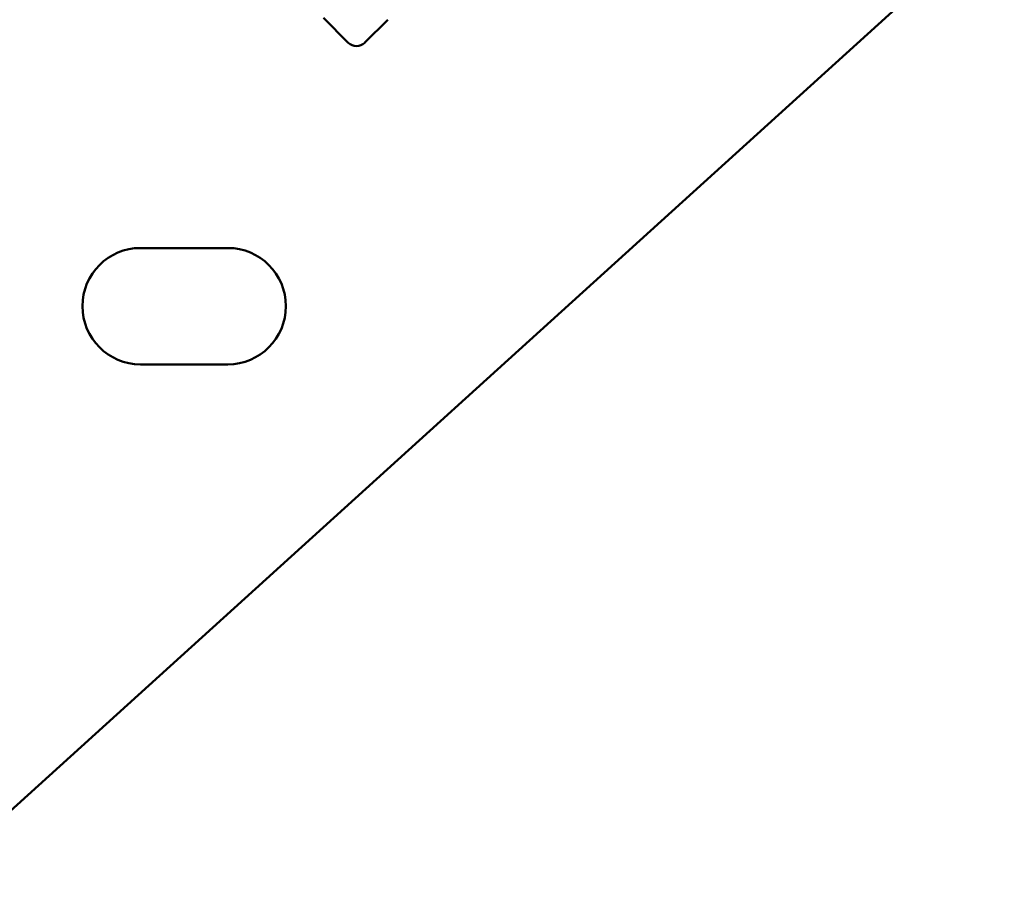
# Model space of a CAD drawing. Header units: millimetres. Extents: x 0 to 8400, y 0 to 5940.
# Tile 9 of 14: x 3851 to 4021, y 3356 to 3507. Entities that reach past the tile are written whole.
import ezdxf

# ---------------------------------------------------------------- set-up
doc = ezdxf.new("R2010")
doc.units = ezdxf.units.MM
doc.header["$LTSCALE"] = 20
doc.layers.add('可見 (ISO)', color=7, linetype='Continuous', lineweight=50)

msp = doc.modelspace()

# ---------------------------------------------------------------- linework, layer by layer
at = {"layer": '可見 (ISO)'}
for p, q in [((3833.98, 3356.16), (4020.84, 3525.4)), ((3908.01, 3502.58), (3903.77, 3506.83)), ((3914.79, 3506.54), (3910.88, 3502.63)), ((3910.84, 3502.58), (3910.88, 3502.63)), ((3872.28, 3467.28), (3887.28, 3467.28)), ((3887.28, 3447.28), (3872.28, 3447.28))]:
    msp.add_line(p, q, dxfattribs=at)
for centre, radius, start, end in [((3909.42, 3504), 2, 225, 315), ((3872.28, 3457.28), 10, 90, 270), ((3887.28, 3457.28), 10, 270, 90)]:
    msp.add_arc(centre, radius, start, end, dxfattribs=at)

doc.saveas('drawing.dxf')
